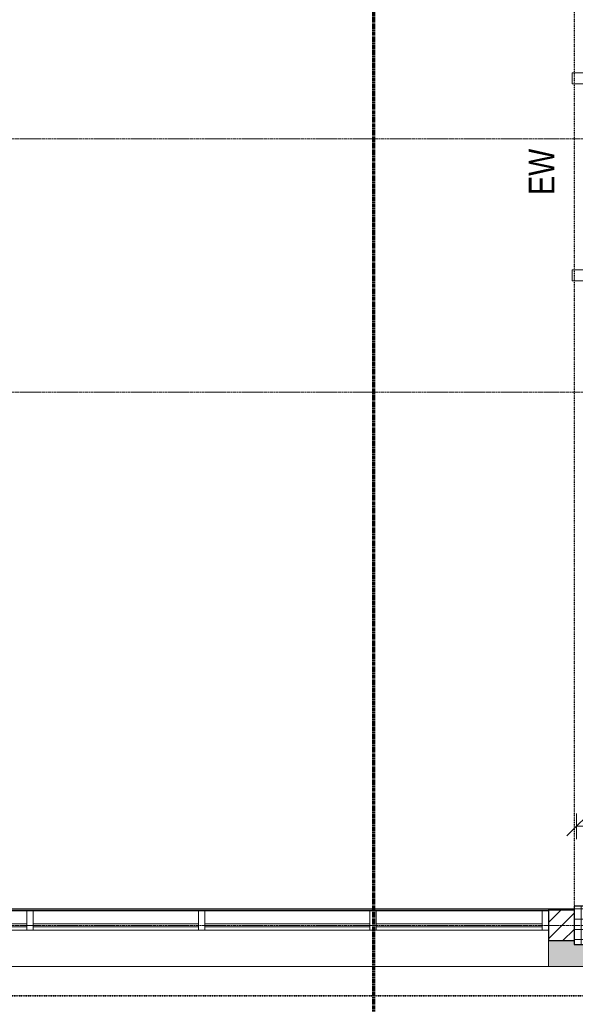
# Model space of a CAD drawing. Header units: millimetres. Extents: x -56965 to 15328, y -25411 to 16900.
# Tile 11 of 69: x -40712 to -36373, y -21441 to -13749. Entities that reach past the tile are written whole.
import ezdxf

# ---------------------------------------------------------------- set-up
doc = ezdxf.new("R2010")
doc.units = ezdxf.units.MM
for name, pattern in [('__FK_przerywana', [3.2004, 1.6002, -1.6002]), ('Kreska', [6.35, 3.175, -3.175]), ('Linia siatki', [22.225, 12.7, -3.175, 3.175, -3.175])]:
    doc.linetypes.add(name, pattern=pattern)
for name, color, linetype, lineweight in [('A-ANNO-DIMS', 7, 'Continuous', 5), ('A-ANNO-DIMS-100', 7, 'Continuous', 5), ('A-DETL-THIN', 7, 'Continuous', 5), ('A-DOOR', 7, 'Continuous', 5), ('A-DOOR-HDLN', 7, 'Kreska', 5), ('A-FLOR', 7, 'Continuous', 5), ('A-GLAZ-CURT', 7, 'Continuous', 5), ('A-GLAZ-CWMG', 7, 'Continuous', 5), ('A-WALL', 7, 'Continuous', 5), ('A-WALL-FNSH', 7, 'Continuous', 35), ('A-WALL-PATT', 7, 'Continuous', 35), ('G-ANNO-SYMB', 7, 'Continuous', 5), ('G-ANNO-TEXT', 7, 'Continuous', 5), ('S-COLS', 7, 'Continuous', 5), ('S-COLS-SYMB', 7, 'Continuous', 25), ('S-GRID', 7, 'Continuous', 5)]:
    doc.layers.add(name, color=color, linetype=linetype, lineweight=lineweight)
doc.layers.add('A-DETL', color=7, linetype='Continuous', lineweight=5, true_color=0x00a600)
doc.styles.add('Arial_1', font='arial.ttf', dxfattribs={"width": 0.8, "height": 200})
doc.styles.add('Arial_4', font='arial.ttf', dxfattribs={"width": 0.6, "height": 200})
doc.dimstyles.new('standard_wielkość_otworów', dxfattribs={"dimscale": 304.8, "dimtxt": 204.05188, "dimasz": 0.492126, "dimexe": 0.328084, "dimexo": 0.0625, "dimgap": 0, "dimtad": 1, "dimdec": 0, "dimlfac": 0.1, "dimzin": 0, "dimdsep": 46, "dimtxsty": 'Arial_4', "dimblk1": 'OBLIQUE', "dimblk2": 'OBLIQUE', "dimsah": 1, "dimcen": 0.09, "dimazin": 0, "dimtfac": 1, "dimtdec": 4, "dimtix": 1, "dimtmove": 0, "dimatfit": 3, "dimfxl": 0.328084, "dimfxlon": 1, "dimtvp": 1, "dimtolj": 1, "dimtzin": 0, "dimarcsym": 2})

# ---------------------------------------------------------------- blocks, each defined once
blk = doc.blocks.new('ARC_DOOR_DOUBLE_CURTIN WALL - ARC_DOOR_DOUBLE_CURTIN WALL-1781457-PARTER')
at = {"layer": 'A-DOOR'}
for p, q in [((-812.5, 80), (-812.5, 240)), ((-812.5, 240), (-725.5, 240)), ((-725.5, 240), (-725.5, 80)), ((725.5, 80), (725.5, 240)), ((725.5, 240), (812.5, 240)), ((812.5, 240), (812.5, 80)), ((-725.5, 80), (-812.5, 80)), ((-655.5, 80), (-725.5, 80)), ((-725.5, -920), (-725.5, 80)), ((-655.5, -920), (-655.5, 80)), ((655.5, 80), (725.5, 80)), ((655.5, -371), (655.5, 80)), ((725.5, -371), (725.5, 80)), ((812.5, 80), (725.5, 80)), ((589.7, -262.9), (655.3, -328.5)), ((655.7, -293.5), (607.4, -245.2)), ((725.3, -293.5), (773.6, -245.2)), ((791.3, -262.9), (725.7, -328.5)), ((725.5, -371), (655.5, -371)), ((-791.3, -811.9), (-725.7, -877.5)), ((-725.3, -842.5), (-773.6, -794.2)), ((-655.7, -842.5), (-607.4, -794.2)), ((-589.7, -811.9), (-655.3, -877.5)), ((-725.5, -920), (-655.5, -920))]:
    blk.add_line(p, q, dxfattribs=at)
for centre in [(591.5, -247), (789.5, -247), (-789.5, -796), (-591.5, -796)]:
    blk.add_circle(centre, 16, dxfattribs=at)
at = {"layer": 'A-DOOR-HDLN'}
for centre, radius, start, end in [((-725.5, 80), 1000, 270, 0), ((725.5, 80), 451, 180, 270)]:
    blk.add_arc(centre, radius, start, end, dxfattribs=at)
blk = doc.blocks.new('Panel systemowy - Przeszklony-1769685-PARTER')
at = {"layer": 'A-GLAZ-CURT'}
for p, q in [((647.125, -24.5), (-647.125, -24.5)), ((-647.125, -24.5), (-647.125, -49.5)), ((-647.125, -49.5), (647.125, -49.5)), ((647.125, -49.5), (647.125, -24.5))]:
    blk.add_line(p, q, dxfattribs=at)
blk = doc.blocks.new('Panel systemowy - Przeszklony-1765351-PARTER')
at = {"layer": 'A-GLAZ-CURT'}
for p, q in [((644.625, -24.5), (-644.625, -24.5)), ((-644.625, -24.5), (-644.625, -49.5)), ((-644.625, -49.5), (644.625, -49.5)), ((644.625, -49.5), (644.625, -24.5))]:
    blk.add_line(p, q, dxfattribs=at)
blk = doc.blocks.new('Prostokątny szpros - 50 x 150mm-1736294-PARTER')
at = {"layer": 'A-GLAZ-CWMG'}
for p, q in [((-50, 75), (0, 75)), ((-50, -75), (-50, 75)), ((0, 75), (0, -75)), ((0, -75), (-50, -75))]:
    blk.add_line(p, q, dxfattribs=at)
blk = doc.blocks.new('Prostokątny szpros - 50 x 150mm-1736290-PARTER')
at = {"layer": 'A-GLAZ-CWMG'}
for p, q in [((-25, 75), (25, 75)), ((-25, -75), (-25, 75)), ((25, 75), (25, -75)), ((25, -75), (-25, -75))]:
    blk.add_line(p, q, dxfattribs=at)
blk = doc.blocks.new('Prostokątny szpros - 50 x 150mm-1769684-PARTER')
at = {"layer": 'A-GLAZ-CWMG'}
for p, q in [((-36633.4, -20711.4), (-37927.7, -20711.4)), ((-36633.4, -20861.4), (-37927.7, -20861.4))]:
    blk.add_line(p, q, dxfattribs=at)
blk = doc.blocks.new('Prostokątny szpros - 50 x 150mm-1765347-PARTER')
at = {"layer": 'A-GLAZ-CWMG'}
for p, q in [((-37977.7, -20711.4), (-39266.9, -20711.4)), ((-37977.7, -20861.4), (-39266.9, -20861.4))]:
    blk.add_line(p, q, dxfattribs=at)
blk = doc.blocks.new('Prostokątny szpros - 50 x 150mm-1765349-PARTER')
at = {"layer": 'A-GLAZ-CWMG'}
for p, q in [((-40656.2, -20711.4), (-41945.4, -20711.4)), ((-40656.2, -20861.4), (-41945.4, -20861.4))]:
    blk.add_line(p, q, dxfattribs=at)
blk = doc.blocks.new('SKo Słup prefabrykowany ___FK_04_0 - S1 30X30-V46-PARTER')
at = {"layer": 'S-COLS'}
h = blk.add_hatch(dxfattribs=at)
h.set_pattern_fill('FP_19', color=256, style=0, pattern_type=2)
h.set_pattern_definition([(0, (36233.416, 20824.41), (0, 80), []), (90, (36233.416, 20824.41), (-80, 5e-15), [])])
h.paths.add_polyline_path([(150, -150), (150, 150), (-150, 150), (-150, -150)])
at = {"layer": 'S-COLS-SYMB'}
for p, q in [((-150, 150), (-150, -150)), ((150, 150), (-150, 150)), ((150, -150), (150, 150)), ((-150, -150), (150, -150))]:
    blk.add_line(p, q, dxfattribs=at)
blk = doc.blocks.new('DIMBLOCK133-PARTER')
at = {"layer": 'A-ANNO-DIMS-100', "color": 250, "true_color": 0x303030, "transparency": 16777216}
for p, q in [((-36363.4, -20050.5), (-36363.4, -19950.5)), ((-36363.4, -20050.5), (-36288.4, -19975.5)), ((-35913.4, -20050.5), (-35913.4, -19950.5)), ((-35913.4, -20050.5), (-35838.4, -19975.5)), ((-36363.4, -20050.5), (-36438.4, -20125.5)), ((-36363.4, -20050.5), (-35913.4, -20050.5)), ((-36363.4, -20050.5), (-36363.4, -20150.5)), ((-35913.4, -20050.5), (-35988.4, -20125.5)), ((-35913.4, -20050.5), (-35913.4, -20150.5))]:
    blk.add_line(p, q, dxfattribs=at)
at = {"layer": 'A-ANNO-DIMS-100', "color": 0, "transparency": 16777216, "insert": (-36229.5, -19790.8), "char_height": 200, "width": 218.492, "attachment_point": 1, "line_spacing_factor": 0.941778, "style": 'Arial_4'}
blk.add_mtext('45', dxfattribs=at)
blk = doc.blocks.new('_Oblique')
at = {"color": 0, "linetype": 'ByBlock', "lineweight": -2}
blk.add_line((-0.5, -0.5), (0.5, 0.5), dxfattribs=at)

msp = doc.modelspace()

# ---------------------------------------------------------------- hatches: boundary and pattern name
at = {"layer": 'A-WALL-PATT', "lineweight": 5, "true_color": 0x787878}
h = msp.add_hatch(dxfattribs=at)
h.set_pattern_fill('FP_1', color=8, style=0, pattern_type=2)
h.set_pattern_definition([(45, (0, 0), (-63.63961, 63.63961), [])])
h.paths.add_polyline_path([(-47688.41602, -20944.40745), (-47688.41602, -20704.40745), (-47900.41602, -20704.40745), (-47900.41602, -20944.40745)])
h.paths.add_polyline_path([(-36583.41602, -20944.40745), (-36383.41602, -20944.40745), (-36383.41602, -20704.40745), (-36583.41602, -20704.40745)])
at = {"layer": 'A-WALL-PATT', "lineweight": 5}
h = msp.add_hatch(dxfattribs=at)
h.set_pattern_fill('FP_2', color=256, style=0, pattern_type=2)
h.set_pattern_definition([(0, (0, 0), (95.25, 54.993), [63.5, -127]), (120, (0, 0), (-95.250335, 54.99242), [63.5, -127]), (60, (0, 0), (-0.000335, 109.98542), [0, -127, 63.5, 0])])
h.paths.add_polyline_path([(-48213.41602, -21144.40745), (-47688.41602, -21144.40745), (-47688.41602, -20944.40745), (-47900.41602, -20944.40745), (-47900.41602, -20974.40745), (-48213.41602, -20974.40745), (-48213.41602, -21054.42976)])
h.paths.add_polyline_path([(-35913.41602, -21144.40745), (-35913.41602, -20944.40745), (-36083.41602, -20944.40745), (-36083.41602, -20974.40745), (-36383.41602, -20974.40745), (-36383.41602, -20944.40745), (-36583.41602, -20944.40745), (-36583.41602, -21144.40745), (-36083.41602, -21144.40745)])

# ---------------------------------------------------------------- linework, layer by layer
at = {"layer": 'A-DETL', "color": 4, "linetype": '__FK_przerywana', "lineweight": 35, "true_color": 0x00ffff}
msp.add_line((-49213.41602, -21375.48764), (-34413.41602, -21375.48764), dxfattribs=at)
at = {"layer": 'A-DETL-THIN', "linetype": '__FK_przerywana', "lineweight": 25}
msp.add_line((-36383.41602, 9745.59255), (-36383.41602, -20694.40745), dxfattribs=at)
at = {"layer": 'A-FLOR', "color": 8, "true_color": 0x6f757b}
msp.add_line((-36583.41602, -20694.40745), (-41970.41602, -20694.40745), dxfattribs=at)
at = {"layer": 'A-FLOR'}
msp.add_line((-36583.41602, -20694.40745), (-36383.41602, -20694.40745), dxfattribs=at)
at = {"layer": 'A-WALL'}
for p, q in [((-41970.41602, -20704.40745), (-36583.41602, -20704.40745)), ((-36583.41602, -20944.40745), (-36583.41602, -21144.40745)), ((-36583.41602, -21144.40745), (-47688.41602, -21144.40745)), ((-36583.41602, -21144.40745), (-35913.41602, -21144.40745))]:
    msp.add_line(p, q, dxfattribs=at)
at = {"layer": 'A-WALL', "lineweight": 25}
for p, q in [((-36583.41602, -20704.40745), (-36583.41602, -20944.40745)), ((-36383.41602, -20704.40745), (-36583.41602, -20704.40745)), ((-36383.41602, -20944.40745), (-36583.41602, -20944.40745))]:
    msp.add_line(p, q, dxfattribs=at)
at = {"layer": 'A-WALL-FNSH', "lineweight": 5}
msp.add_line((-36583.41602, -20694.40745), (-36583.41602, -20704.40745), dxfattribs=at)
at = {"layer": 'G-ANNO-SYMB', "linetype": 'Kreska', "lineweight": 70}
msp.add_line((-37949.42839, 16899.9889), (-37949.42839, -23051.36354), dxfattribs=at)
at = {"layer": 'S-GRID', "linetype": 'Linia siatki'}
for p, q in [((-55866.74056, -14680.40745), (1287.74041, -14680.40745)), ((-55866.74056, -16659.40745), (1287.74041, -16659.40745)), ((-55866.74056, -20824.40745), (1287.74041, -20824.40745))]:
    msp.add_line(p, q, dxfattribs=at)

# ---------------------------------------------------------------- block references
at = {"layer": 'A-DOOR', "rotation": 89.99999999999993}
msp.add_blockref('ARC_DOOR_DOUBLE_CURTIN WALL - ARC_DOOR_DOUBLE_CURTIN WALL-1781457-PARTER', (-36157.41602, -14976.90745), dxfattribs=at)
at = {"layer": 'A-GLAZ-CURT'}
for name, p in [('Panel systemowy - Przeszklony-1765351-PARTER', (-41300.79102, -20786.40745)), ('Panel systemowy - Przeszklony-1765351-PARTER', (-39961.54102, -20786.40745)), ('Panel systemowy - Przeszklony-1765351-PARTER', (-38622.29102, -20786.40745)), ('Panel systemowy - Przeszklony-1769685-PARTER', (-37280.54102, -20786.40745))]:
    msp.add_blockref(name, p, dxfattribs=at)
at = {"layer": 'A-GLAZ-CWMG'}
for name, p in [('Prostokątny szpros - 50 x 150mm-1765349-PARTER', (0, 0)), ('Prostokątny szpros - 50 x 150mm-1765347-PARTER', (-1339.25, 0)), ('Prostokątny szpros - 50 x 150mm-1765347-PARTER', (0, 0)), ('Prostokątny szpros - 50 x 150mm-1769684-PARTER', (0, 0))]:
    msp.add_blockref(name, p, dxfattribs=at)
at = {"layer": 'A-GLAZ-CWMG', "extrusion": (0, 0, -1), "rotation": 180}
for name, p in [('Prostokątny szpros - 50 x 150mm-1736290-PARTER', (40631.16602, -20786.40745)), ('Prostokątny szpros - 50 x 150mm-1736290-PARTER', (39291.91602, -20786.40745)), ('Prostokątny szpros - 50 x 150mm-1736290-PARTER', (37952.66602, -20786.40745)), ('Prostokątny szpros - 50 x 150mm-1736294-PARTER', (36583.41602, -20786.40745))]:
    msp.add_blockref(name, p, dxfattribs=at)
at = {"layer": 'S-COLS-SYMB', "lineweight": 18}
msp.add_blockref('SKo Słup prefabrykowany ___FK_04_0 - S1 30X30-V46-PARTER', (-36233.41602, -20824.40745), dxfattribs=at)

# ---------------------------------------------------------------- texts
at = {"layer": 'G-ANNO-TEXT', "color": 1, "true_color": 0xff0000, "insert": (-36737.02481, -15118.13089), "char_height": 200, "width": 455.3585, "attachment_point": 1, "rotation": 90, "style": 'Arial_1'}
msp.add_mtext('EW', dxfattribs=at)

# ---------------------------------------------------------------- dimensions: what is measured, and where the dimension line sits
at = {"layer": 'A-ANNO-DIMS', "color": 250, "true_color": 0x303030}
dim = msp.add_linear_dim(base=(-35913.41602, -20050.45784), p1=(-36363.41602, -19950.45784), p2=(-35913.41602, -19950.45784), dimstyle='standard_wielkość_otworów', override={"dimpost": '<>', "dimfxl": 450}, dxfattribs=at)
dim.commit()
dim.dimension.update_dxf_attribs({"geometry": 'DIMBLOCK133-PARTER', "text_midpoint": (-36138.41602, -19948.75252)})

doc.saveas('drawing.dxf')
